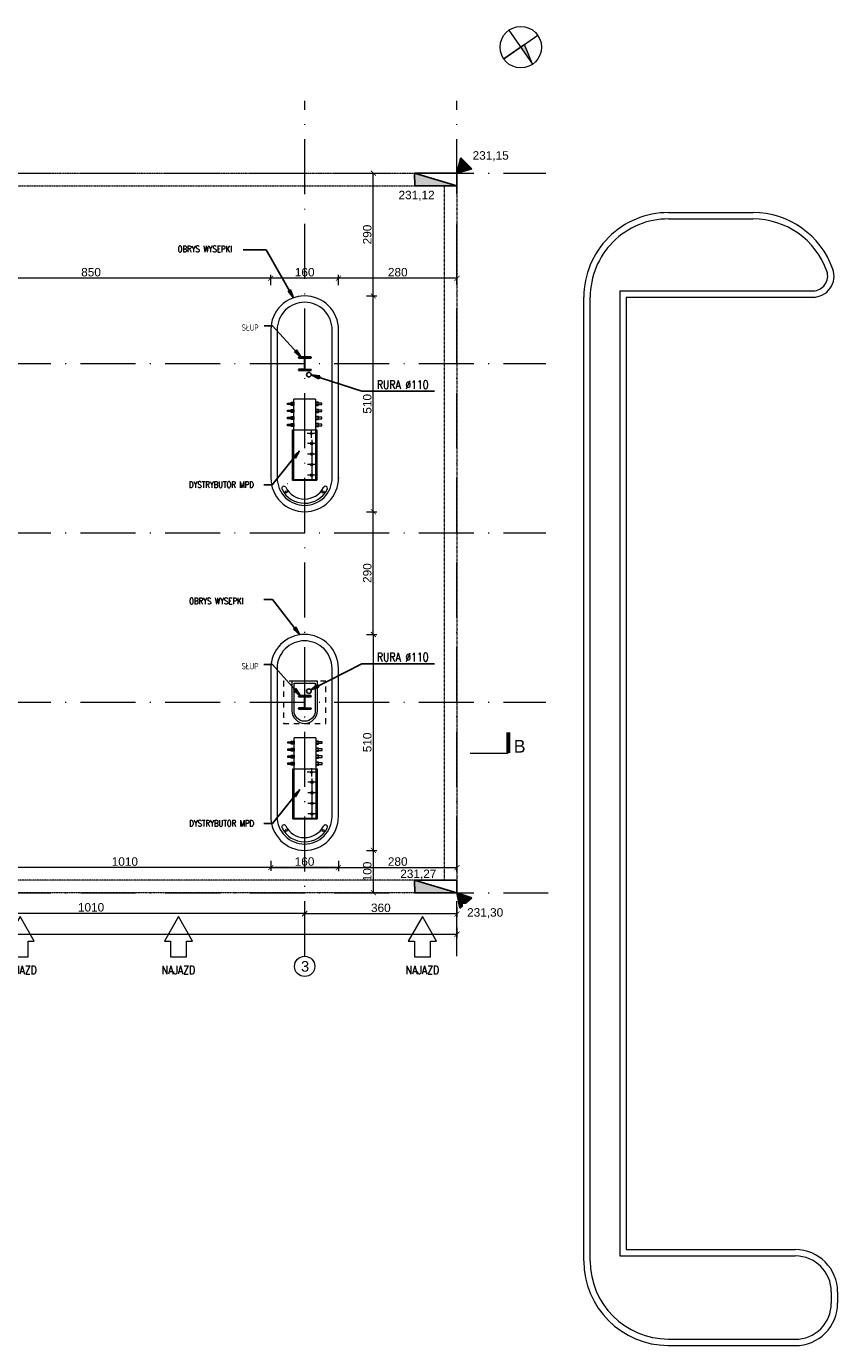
# Model space of a CAD drawing. Extents: x 256490 to 7565828, y -103950 to 5881792.
# Tile 82 of 99: x 284023 to 303200, y -42286 to -11119. Entities that reach past the tile are written whole.
import ezdxf

# ---------------------------------------------------------------- set-up
doc = ezdxf.new("R2010")
doc.units = 0
doc.header["$MEASUREMENT"] = 0
for name, pattern in [('DASHDOT', [20, 13, -3.4, 0.2, -3.4]), ('DASHED', [19.05, 12.7, -6.35]), ('GLOBAL-DASH-DOT-1', [18.5, 12, -3, 0.5, -3]), ('HIDDEN2', [6.175, 3.175, -3]), ('Przerywana', [500, 300, -200])]:
    doc.linetypes.add(name, pattern=pattern)
for name, color, linetype, lineweight in [('-AGP1_widokowe', 7, 'Continuous', 15), ('_A_LINIA KROJENIA', 51, 'GLOBAL-DASH-DOT-1', 18), ('_A_LINIA KROJENIA TEKST', 41, 'GLOBAL-DASH-DOT-1', 25), ('BK_Beton', 140, 'Continuous', 15), ('BK_Opisy', 31, 'Continuous', 20), ('CZ-GR', 14, 'Continuous', 30), ('CZ-SR', 106, 'Continuous', 13), ('linii', 7, 'Continuous', 15), ('OSIE', 7, 'Continuous', 5)]:
    doc.layers.add(name, color=color, linetype=linetype, lineweight=lineweight)
for name, color, linetype in [('100_rzut_okna', 1, 'Continuous'), ('g dystrybutory', 7, 'Continuous'), ('OSIE - OPIS', 7, 'Continuous'), ('TB_WYMIAROWANIE', 5, 'Continuous')]:
    doc.layers.add(name, color=color, linetype=linetype)
for name, color, linetype, lineweight, true_color in [('SHARY', 7, 'Continuous', 15, 0xa5a5a5), ('tlo', 7, 'Continuous', 9, 0xb2b2b2), ('wymiary', 7, 'Continuous', 5, 0x7f7f7f)]:
    doc.layers.add(name, color=color, linetype=linetype, lineweight=lineweight, true_color=true_color)
doc.layers.add('zz-odwodnienie', color=7, linetype='Continuous', true_color=0x334f61)
doc.styles.add('ARIAL', font='arial.ttf')
doc.styles.add('ROMANS', font='simplex.shx', dxfattribs={"width": 0.8, "oblique": 15})
doc.styles.add('styl1', font='simplex.shx', dxfattribs={"oblique": 5})
doc.dimstyles.new('1_100', dxfattribs={"dimscale": 10, "dimtxt": 25, "dimasz": 20, "dimexe": 10, "dimexo": 10, "dimgap": 1, "dimtad": 0, "dimdec": 0, "dimzin": 0, "dimdsep": 46, "dimtxsty": 'ROMANS', "dimblk1": 'OBLIQUE', "dimblk2": 'OBLIQUE', "dimsah": 1, "dimcen": 0, "dimdle": 10, "dimclrd": 256, "dimclre": 256, "dimclrt": 2, "dimadec": 0, "dimazin": 0, "dimtfac": 0.4, "dimtdec": 0, "dimtmove": 0, "dimatfit": 3, "dimldrblk": 'CLOSEDBLANK', "dimfxl": 1, "dimtvp": 1, "dimtolj": 1, "dimtzin": 0, "dimarcsym": 0})
doc.dimstyles.new('mosstowy 1-100', dxfattribs={"dimscale": 20, "dimtxt": 10, "dimasz": 6, "dimexe": 4, "dimexo": 4, "dimgap": 2, "dimtad": 1, "dimdec": 0, "dimlfac": 0.1, "dimtxsty": 'ARIAL', "dimblk": 'ARCHTICK', "dimcen": 4, "dimclrd": 256, "dimclre": 256, "dimclrt": 7, "dimadec": 0, "dimazin": 0, "dimtfac": 1, "dimtdec": 0, "dimtmove": 1, "dimatfit": 3, "dimfxl": 8, "dimfxlon": 1, "dimlwd": -1, "dimlwe": 9, "dimarcsym": 0})

# ---------------------------------------------------------------- blocks, each defined once
blk = doc.blocks.new('GFGFDGG')
at = {"layer": 'tlo', "ltscale": 0.1}
for p, q in [((437359, -25799, 0), (439359, -25799, 0)), ((437359, -25949, 0), (439359, -25949, 0)), ((436209, -27649, 0), (440774, -27649, 0)), ((436209, -27649, 0), (436209, -50449, 0)), ((435359, -50563, -25), (435359, -27799, 0)), ((435509, -50563, -25), (435509, -27799, 0)), ((436359, -27799, 0), (436359, -50299, 0)), ((436359, -27799, 0), (440774, -27799, 0)), ((436209, -50449, 0), (440359, -50449, 0)), ((436359, -50299, 0), (440359, -50299, 0)), ((441209, -51299, 0), (441209, -51568, 0)), ((441359, -51299, 0), (441359, -51568, 0)), ((437356, -52413, 0), (440357, -52417, 0)), ((437356, -52563, 0), (440357, -52567, 0))]:
    blk.add_line(p, q, dxfattribs=at)
for centre, radius, start, end in [((437359, -27799, 0), 2000, 89.9986, 179.9986), ((439359, -27799, -10), 2000, 19.4698, 89.9986), ((437359, -27799, 0), 1850, 89.9986, 179.9986), ((439359, -27799, -10), 1850, 19.4698, 89.9986), ((440774, -27299, -10), 500, 269.9986, 19.4698), ((440774, -27299, -10), 350, 269.9986, 19.4698), ((437359, -50563, -25), 2000, 179.9986, 269.9058), ((437359, -50563, -25), 1850, 179.9986, 269.9058), ((440359, -51567, 43), 1000, 269.9058, 359.9986), ((440359, -51567, 43), 850, 269.9058, 359.9986)]:
    blk.add_arc(centre, radius, start, end, dxfattribs=at)
at = {"layer": 'tlo', "ltscale": 0.1, "extrusion": (-4.12259e-13, -1.67647e-08, 1)}
for radius in [1000, 850]:
    blk.add_arc((440359, -51299, 0), radius, 359.9986, 89.9986, dxfattribs=at)
blk = doc.blocks.new('_ArchTick')
at = {"layer": '100_rzut_okna', "color": 0, "linetype": 'Continuous', "const_width": 0.15}
blk.add_lwpolyline([(-0.5, -0.5), (0.5, 0.5)], dxfattribs=at)
blk = doc.blocks.new('*D1598')
at = {"layer": 'Defpoints', "color": 0}
for p in [(290601, -25485), (290602, -30585), (292224, -30585)]:
    blk.add_point(p, dxfattribs=at)
at = {"layer": 'wymiary', "lineweight": 9}
for p, q in [((292064, -25485), (292304, -25485)), ((292064, -30585), (292304, -30585))]:
    blk.add_line(p, q, dxfattribs=at)
at = {"layer": 'wymiary'}
blk.add_line((292224, -25485), (292224, -30585), dxfattribs=at)
at = {"layer": 'wymiary', "xscale": 120, "yscale": 120, "zscale": 120}
for p, rotation in [((292224, -25485), 90), ((292224, -30585), 270)]:
    blk.add_blockref('_ArchTick', p, dxfattribs=dict(at, rotation=rotation))
at = {"layer": 'wymiary', "color": 7, "insert": (292082, -28035), "char_height": 200, "attachment_point": 5, "rotation": 90, "style": 'ARIAL'}
blk.add_mtext('510', dxfattribs=at)
blk = doc.blocks.new('*D1599')
at = {"layer": 'Defpoints', "color": 0}
for p in [(290602, -22585), (292224, -22585), (290601, -25485)]:
    blk.add_point(p, dxfattribs=at)
at = {"layer": 'wymiary', "lineweight": 9}
for p, q in [((292064, -22585), (292304, -22585)), ((292064, -25485), (292304, -25485))]:
    blk.add_line(p, q, dxfattribs=at)
at = {"layer": 'wymiary'}
blk.add_line((292224, -25485), (292224, -22585), dxfattribs=at)
at = {"layer": 'wymiary', "xscale": 120, "yscale": 120, "zscale": 120}
for p, rotation in [((292224, -22585), 90), ((292224, -25485), 270)]:
    blk.add_blockref('_ArchTick', p, dxfattribs=dict(at, rotation=rotation))
at = {"layer": 'wymiary', "color": 7, "insert": (292082, -24035), "char_height": 200, "attachment_point": 5, "rotation": 90, "style": 'ARIAL'}
blk.add_mtext('290', dxfattribs=at)
blk = doc.blocks.new('*D1600')
at = {"layer": 'Defpoints', "color": 0}
for p in [(290602, -17487), (292224, -17487), (290602, -22585)]:
    blk.add_point(p, dxfattribs=at)
at = {"layer": 'wymiary', "lineweight": 9}
for p, q in [((292064, -17487), (292304, -17487)), ((292064, -22585), (292304, -22585))]:
    blk.add_line(p, q, dxfattribs=at)
at = {"layer": 'wymiary'}
blk.add_line((292224, -22585), (292224, -17487), dxfattribs=at)
at = {"layer": 'wymiary', "xscale": 120, "yscale": 120, "zscale": 120}
for p, rotation in [((292224, -17487), 90), ((292224, -22585), 270)]:
    blk.add_blockref('_ArchTick', p, dxfattribs=dict(at, rotation=rotation))
at = {"layer": 'wymiary', "color": 7, "insert": (292082, -20036), "char_height": 200, "attachment_point": 5, "rotation": 90, "style": 'ARIAL'}
blk.add_mtext('510', dxfattribs=at)
blk = doc.blocks.new('*D1601')
at = {"layer": 'Defpoints', "color": 0}
for p in [(280502, -32074), (280502, -32903), (290602, -32903)]:
    blk.add_point(p, dxfattribs=at)
at = {"layer": 'wymiary', "lineweight": 9}
for p, q in [((280502, -32234), (280502, -31994)), ((290602, -32234), (290602, -31994))]:
    blk.add_line(p, q, dxfattribs=at)
at = {"layer": 'wymiary'}
blk.add_line((290602, -32074), (280502, -32074), dxfattribs=at)
at = {"layer": 'wymiary', "xscale": 120, "yscale": 120, "zscale": 120, "rotation": 180}
blk.add_blockref('_ArchTick', (280502, -32074), dxfattribs=at)
at = {"layer": 'wymiary', "xscale": 120, "yscale": 120, "zscale": 120}
blk.add_blockref('_ArchTick', (290602, -32074), dxfattribs=at)
at = {"layer": 'wymiary', "color": 7, "insert": (285552, -31932), "char_height": 200, "attachment_point": 5, "style": 'ARIAL'}
blk.add_mtext('1010', dxfattribs=at)
blk = doc.blocks.new('*D1603')
at = {"layer": 'Defpoints', "color": 0}
for p in [(294202, -31586), (290602, -32087), (290602, -32221)]:
    blk.add_point(p, dxfattribs=at)
at = {"layer": 'wymiary', "lineweight": 9}
for p, q in [((290602, -32141), (290602, -32007)), ((294202, -31927), (294202, -32167))]:
    blk.add_line(p, q, dxfattribs=at)
at = {"layer": 'wymiary'}
blk.add_line((294202, -32087), (290602, -32087), dxfattribs=at)
at = {"layer": 'wymiary', "xscale": 120, "yscale": 120, "zscale": 120, "rotation": 180}
blk.add_blockref('_ArchTick', (290602, -32087), dxfattribs=at)
at = {"layer": 'wymiary', "xscale": 120, "yscale": 120, "zscale": 120}
blk.add_blockref('_ArchTick', (294202, -32087), dxfattribs=at)
at = {"layer": 'wymiary', "color": 7, "insert": (292402, -31945), "char_height": 200, "attachment_point": 5, "style": 'ARIAL'}
blk.add_mtext('360', dxfattribs=at)
blk = doc.blocks.new('*D1606')
at = {"layer": 'Defpoints', "color": 0}
for p in [(291399, -29622), (294202, -29622), (294202, -30994)]:
    blk.add_point(p, dxfattribs=at)
at = {"layer": 'wymiary', "lineweight": 9}
for p, q in [((291399, -30834), (291399, -31074)), ((294202, -30834), (294202, -31074))]:
    blk.add_line(p, q, dxfattribs=at)
at = {"layer": 'wymiary'}
blk.add_line((291399, -30994), (294202, -30994), dxfattribs=at)
at = {"layer": 'wymiary', "xscale": 120, "yscale": 120, "zscale": 120, "rotation": 180}
blk.add_blockref('_ArchTick', (291399, -30994), dxfattribs=at)
at = {"layer": 'wymiary', "xscale": 120, "yscale": 120, "zscale": 120}
blk.add_blockref('_ArchTick', (294202, -30994), dxfattribs=at)
at = {"layer": 'wymiary', "color": 7, "insert": (292801, -30852), "char_height": 200, "attachment_point": 5, "style": 'ARIAL'}
blk.add_mtext('280', dxfattribs=at)
blk = doc.blocks.new('*D1607')
at = {"layer": 'Defpoints', "color": 0}
for p in [(290602, -30585), (290602, -31586), (292224, -31586)]:
    blk.add_point(p, dxfattribs=at)
at = {"layer": 'wymiary', "lineweight": 9}
for p, q in [((292064, -30585), (292304, -30585)), ((292064, -31586), (292304, -31586))]:
    blk.add_line(p, q, dxfattribs=at)
at = {"layer": 'wymiary'}
blk.add_line((292224, -30585), (292224, -31586), dxfattribs=at)
at = {"layer": 'wymiary', "xscale": 120, "yscale": 120, "zscale": 120}
for p, rotation in [((292224, -30585), 90), ((292224, -31586), 270)]:
    blk.add_blockref('_ArchTick', p, dxfattribs=dict(at, rotation=rotation))
at = {"layer": 'wymiary', "color": 7, "insert": (292082, -31085), "char_height": 200, "attachment_point": 5, "rotation": 90, "style": 'ARIAL'}
blk.add_mtext('100', dxfattribs=at)
blk = doc.blocks.new('*D1608')
at = {"layer": 'Defpoints', "color": 0}
for p in [(290602, -14586), (292224, -14586), (290602, -17486)]:
    blk.add_point(p, dxfattribs=at)
at = {"layer": 'wymiary', "lineweight": 9}
for p, q in [((292064, -14586), (292304, -14586)), ((292064, -17486), (292304, -17486))]:
    blk.add_line(p, q, dxfattribs=at)
at = {"layer": 'wymiary'}
blk.add_line((292224, -17486), (292224, -14586), dxfattribs=at)
at = {"layer": 'wymiary', "xscale": 120, "yscale": 120, "zscale": 120}
for p, rotation in [((292224, -14586), 90), ((292224, -17486), 270)]:
    blk.add_blockref('_ArchTick', p, dxfattribs=dict(at, rotation=rotation))
at = {"layer": 'wymiary', "color": 7, "insert": (292082, -16036), "char_height": 200, "attachment_point": 5, "rotation": 90, "style": 'ARIAL'}
blk.add_mtext('290', dxfattribs=at)
blk = doc.blocks.new('*D1617')
at = {"layer": 'Defpoints', "color": 0}
for p in [(266802, -31586), (294202, -31586), (294202, -32567)]:
    blk.add_point(p, dxfattribs=at)
at = {"layer": 'wymiary', "lineweight": 9}
for p, q in [((266802, -32407), (266802, -32647)), ((294202, -32407), (294202, -32647))]:
    blk.add_line(p, q, dxfattribs=at)
at = {"layer": 'wymiary'}
blk.add_line((266802, -32567), (294202, -32567), dxfattribs=at)
at = {"layer": 'wymiary', "xscale": 120, "yscale": 120, "zscale": 120, "rotation": 180}
blk.add_blockref('_ArchTick', (266802, -32567), dxfattribs=at)
at = {"layer": 'wymiary', "xscale": 120, "yscale": 120, "zscale": 120}
blk.add_blockref('_ArchTick', (294202, -32567), dxfattribs=at)
at = {"layer": 'wymiary', "color": 7, "insert": (280502, -32425), "char_height": 200, "attachment_point": 5, "style": 'ARIAL'}
blk.add_mtext('2740', dxfattribs=at)
blk = doc.blocks.new('*D1618')
at = {"layer": 'Defpoints', "color": 0}
for p in [(291402, -17069), (291402, -18286), (294202, -18283)]:
    blk.add_point(p, dxfattribs=at)
at = {"layer": 'wymiary', "lineweight": 9}
for p, q in [((291402, -17229), (291402, -16989)), ((294202, -17229), (294202, -16989))]:
    blk.add_line(p, q, dxfattribs=at)
at = {"layer": 'wymiary'}
blk.add_line((294202, -17069), (291402, -17069), dxfattribs=at)
at = {"layer": 'wymiary', "xscale": 120, "yscale": 120, "zscale": 120, "rotation": 180}
blk.add_blockref('_ArchTick', (291402, -17069), dxfattribs=at)
at = {"layer": 'wymiary', "xscale": 120, "yscale": 120, "zscale": 120}
blk.add_blockref('_ArchTick', (294202, -17069), dxfattribs=at)
at = {"layer": 'wymiary', "color": 7, "insert": (292802, -16927), "char_height": 200, "attachment_point": 5, "style": 'ARIAL'}
blk.add_mtext('280', dxfattribs=at)
blk = doc.blocks.new('*D1619')
at = {"layer": 'Defpoints', "color": 0}
for p in [(289802, -17069), (289802, -18286), (291402, -18286)]:
    blk.add_point(p, dxfattribs=at)
at = {"layer": 'wymiary', "lineweight": 9}
for p, q in [((289802, -17229), (289802, -16989)), ((291402, -17229), (291402, -16989))]:
    blk.add_line(p, q, dxfattribs=at)
at = {"layer": 'wymiary'}
blk.add_line((291402, -17069), (289802, -17069), dxfattribs=at)
at = {"layer": 'wymiary', "xscale": 120, "yscale": 120, "zscale": 120, "rotation": 180}
blk.add_blockref('_ArchTick', (289802, -17069), dxfattribs=at)
at = {"layer": 'wymiary', "xscale": 120, "yscale": 120, "zscale": 120}
blk.add_blockref('_ArchTick', (291402, -17069), dxfattribs=at)
at = {"layer": 'wymiary', "color": 7, "insert": (290602, -16927), "char_height": 200, "attachment_point": 5, "style": 'ARIAL'}
blk.add_mtext('160', dxfattribs=at)
blk = doc.blocks.new('*D1620')
at = {"layer": 'Defpoints', "color": 0}
for p in [(281302, -17069), (281302, -18286), (289802, -18364)]:
    blk.add_point(p, dxfattribs=at)
at = {"layer": 'wymiary', "lineweight": 9}
for p, q in [((281302, -17229), (281302, -16989)), ((289802, -17229), (289802, -16989))]:
    blk.add_line(p, q, dxfattribs=at)
at = {"layer": 'wymiary'}
blk.add_line((289802, -17069), (281302, -17069), dxfattribs=at)
at = {"layer": 'wymiary', "xscale": 120, "yscale": 120, "zscale": 120, "rotation": 180}
blk.add_blockref('_ArchTick', (281302, -17069), dxfattribs=at)
at = {"layer": 'wymiary', "xscale": 120, "yscale": 120, "zscale": 120}
blk.add_blockref('_ArchTick', (289802, -17069), dxfattribs=at)
at = {"layer": 'wymiary', "color": 7, "insert": (285552, -16927), "char_height": 200, "attachment_point": 5, "style": 'ARIAL'}
blk.add_mtext('850', dxfattribs=at)
blk = doc.blocks.new('dys')
at = {"layer": 'g dystrybutory', "color": 0, "lineweight": 9, "ltscale": 2}
for p, q in [((4219645, 944803, 0), (4220115, 945011, 0)), ((4220115, 945011, 0), (4220886, 943272, 0)), ((4220415, 943064, 0), (4219645, 944803, 0)), ((4219687, 944707, 0), (4219861, 944784, 0)), ((4220111, 943977, 0), (4219729, 944840, 0)), ((4220415, 943064, 0), (4220886, 943272, 0))]:
    blk.add_line(p, q, dxfattribs=at)
at = {"layer": 'g dystrybutory', "color": 0, "linetype": 'Przerywana', "lineweight": 9, "ltscale": 2}
for p, q in [((4219788, 944478, 0), (4219962, 944555, 0)), ((4219890, 944250, 0), (4220063, 944327, 0)), ((4219991, 944021, 0), (4220164, 944098, 0)), ((4220621, 943951, 0), (4220090, 943716, 0)), ((4220097, 943812, 0), (4220271, 943889, 0)), ((4220591, 943938, 0), (4220120, 943729, 0)), ((4220220, 943764, 0), (4220143, 943938, 0))]:
    blk.add_line(p, q, dxfattribs=at)
at = {"layer": 'g dystrybutory', "color": 0, "lineweight": 9, "ltscale": 2, "elevation": 0}
for points in [[(4220090, 943716), (4219610, 944800), (4220141, 945034), (4220621, 943951)], [(4220646, 943814), (4220632, 943846), (4220768, 943907), (4220782, 943875)], [(4220713, 943662), (4220699, 943694), (4220835, 943754), (4220850, 943722)], [(4220175, 943606), (4220161, 943638), (4220024, 943577), (4220038, 943545)], [(4220242, 943453), (4220228, 943485), (4220092, 943425), (4220106, 943393)], [(4220183, 943588), (4220153, 943655), (4220093, 943629), (4220123, 943562)], [(4220250, 943436), (4220220, 943503), (4220161, 943476), (4220190, 943410)], [(4220721, 943645), (4220691, 943711), (4220751, 943738), (4220780, 943671)], [(4220788, 943492), (4220759, 943559), (4220818, 943586), (4220848, 943519)], [(4220781, 943510), (4220766, 943542), (4220903, 943602), (4220917, 943570)], [(4220848, 943358), (4220834, 943389), (4220970, 943450), (4220984, 943418)], [(4220310, 943301), (4220295, 943333), (4220159, 943273), (4220173, 943241)], [(4220377, 943149), (4220363, 943181), (4220226, 943120), (4220241, 943088)], [(4220317, 943284), (4220288, 943351), (4220228, 943324), (4220258, 943257)], [(4220385, 943132), (4220355, 943198), (4220296, 943172), (4220325, 943105)], [(4220856, 943340), (4220826, 943407), (4220886, 943433), (4220915, 943366)]]:
    blk.add_lwpolyline(points, close=True, dxfattribs=at)
blk.add_lwpolyline([(4220621, 943951), (4220141, 945034), (4219610, 944800), (4220090, 943716)], dxfattribs=at)
at = {"layer": 'g dystrybutory', "color": 0, "linetype": 'Przerywana', "lineweight": 9, "ltscale": 2, "elevation": 0}
blk.add_lwpolyline([(4220653, 943797), (4220624, 943864), (4220683, 943890), (4220713, 943823)], close=True, dxfattribs=at)
at = {"layer": 'g dystrybutory', "color": 0, "lineweight": 9, "ltscale": 2}
for centre, radius in [((4219772, 944744, 0), 30), ((4219873, 944516, 0), 30), ((4219974, 944287, 0), 30), ((4220075, 944059, 0), 30), ((4220182, 943849, 0), 21)]:
    blk.add_circle(centre, radius, dxfattribs=at)
at = {"layer": 'g dystrybutory', "color": 0, "lineweight": 9, "extrusion": (-4.68905e-07, 1.03899e-06, 1)}
blk.add_arc((4219915, 944760, -1), 500, 52.5735, 52.6208, dxfattribs=at)
blk = doc.blocks.new('fgdfgdg')
at = {"layer": 'linii', "color": 0, "linetype": 'Continuous'}
for centre in [(7387285.627, 5664768.655), (7387286.352, 5664768.173)]:
    blk.add_circle(centre, 0.025, dxfattribs=at)
for centre, radius, start, end in [((7387286.174, 5664768.691), 0.6, 173.0946, 299.0991), ((7387285.627, 5664768.754), 0.0502, 359.6409, 169.8157), ((7387286.174, 5664768.691), 0.5, 172.7678, 298.7723), ((7387286.444, 5664768.212), 0.0502, 295.8202, 125.6453)]:
    blk.add_arc(centre, radius, start, end, dxfattribs=at)
blk = doc.blocks.new('*D1625')
at = {"layer": 'Defpoints', "color": 0}
for p in [(290602, -17487), (292224, -17487), (290602, -22585)]:
    blk.add_point(p, dxfattribs=at)
at = {"layer": 'wymiary', "lineweight": 9}
for p, q in [((292064, -17487), (292304, -17487)), ((292064, -22585), (292304, -22585))]:
    blk.add_line(p, q, dxfattribs=at)
at = {"layer": 'wymiary'}
blk.add_line((292224, -22585), (292224, -17487), dxfattribs=at)
at = {"layer": 'wymiary', "xscale": 120, "yscale": 120, "zscale": 120}
for p, rotation in [((292224, -17487), 90), ((292224, -22585), 270)]:
    blk.add_blockref('_ArchTick', p, dxfattribs=dict(at, rotation=rotation))
at = {"layer": 'wymiary', "color": 7, "insert": (292082, -20036), "char_height": 200, "attachment_point": 5, "rotation": 90, "style": 'ARIAL'}
blk.add_mtext('510', dxfattribs=at)
blk = doc.blocks.new('*D1626')
at = {"layer": 'Defpoints', "color": 0}
for p in [(289802, -17069), (289802, -18286), (291402, -18286)]:
    blk.add_point(p, dxfattribs=at)
at = {"layer": 'wymiary', "lineweight": 9}
for p, q in [((289802, -17229), (289802, -16989)), ((291402, -17229), (291402, -16989))]:
    blk.add_line(p, q, dxfattribs=at)
at = {"layer": 'wymiary'}
blk.add_line((291402, -17069), (289802, -17069), dxfattribs=at)
at = {"layer": 'wymiary', "xscale": 120, "yscale": 120, "zscale": 120, "rotation": 180}
blk.add_blockref('_ArchTick', (289802, -17069), dxfattribs=at)
at = {"layer": 'wymiary', "xscale": 120, "yscale": 120, "zscale": 120}
blk.add_blockref('_ArchTick', (291402, -17069), dxfattribs=at)
at = {"layer": 'wymiary', "color": 7, "insert": (290602, -16927), "char_height": 200, "attachment_point": 5, "style": 'ARIAL'}
blk.add_mtext('160', dxfattribs=at)
blk = doc.blocks.new('_ClosedBlank')
at = {"layer": 'TB_WYMIAROWANIE', "color": 0, "lineweight": -2}
for p, q in [((-1, 0.17), (0, 0)), ((-1, 0.17), (-1, -0.17)), ((0, 0), (-1, -0.17))]:
    blk.add_line(p, q, dxfattribs=at)
blk = doc.blocks.new('_Oblique')
at = {"color": 0, "lineweight": -2}
blk.add_line((-0.5, -0.5), (0.5, 0.5), dxfattribs=at)
blk = doc.blocks.new('*D1631')
at = {"layer": 'Defpoints', "color": 0}
for p in [(291399, -28308), (289799, -28403), (291399, -30993)]:
    blk.add_point(p, dxfattribs=at)
at = {"layer": 'linii', "lineweight": 9}
for p, q in [((289799, -30833), (289799, -31073)), ((291399, -30833), (291399, -31073))]:
    blk.add_line(p, q, dxfattribs=at)
at = {"layer": 'linii'}
blk.add_line((289799, -30993), (291399, -30993), dxfattribs=at)
at = {"layer": 'linii', "xscale": 120, "yscale": 120, "zscale": 120, "rotation": 180}
blk.add_blockref('_ArchTick', (289799, -30993), dxfattribs=at)
at = {"layer": 'linii', "xscale": 120, "yscale": 120, "zscale": 120}
blk.add_blockref('_ArchTick', (291399, -30993), dxfattribs=at)
at = {"layer": 'linii', "color": 7, "insert": (290599, -30851), "char_height": 200, "attachment_point": 5, "style": 'ARIAL'}
blk.add_mtext('160', dxfattribs=at)
blk = doc.blocks.new('*D1632')
at = {"layer": 'Defpoints', "color": 0}
for p in [(281302, -27811), (291399, -28308), (281302, -30993)]:
    blk.add_point(p, dxfattribs=at)
at = {"layer": 'linii', "lineweight": 9}
for p, q in [((281302, -30833), (281302, -31073)), ((291399, -30833), (291399, -31073))]:
    blk.add_line(p, q, dxfattribs=at)
at = {"layer": 'linii'}
blk.add_line((291399, -30993), (281302, -30993), dxfattribs=at)
at = {"layer": 'linii', "xscale": 120, "yscale": 120, "zscale": 120, "rotation": 180}
blk.add_blockref('_ArchTick', (281302, -30993), dxfattribs=at)
at = {"layer": 'linii', "xscale": 120, "yscale": 120, "zscale": 120}
blk.add_blockref('_ArchTick', (291399, -30993), dxfattribs=at)
at = {"layer": 'linii', "color": 7, "insert": (286351, -30851), "char_height": 200, "attachment_point": 5, "style": 'ARIAL'}
blk.add_mtext('1010', dxfattribs=at)
blk = doc.blocks.new('FDSFSDFF')
at = {"layer": 'OSIE', "linetype": 'DASHDOT', "ltscale": 100}
for p, q in [((266802, -83482), (266802, -63277)), ((270402, -83482), (270402, -63277)), ((275452, -83482), (275452, -63277)), ((280502, -83482), (280502, -63277)), ((290602, -83482), (290602, -63277)), ((294202, -83482), (294202, -63277)), ((265302, -64982), (296302, -64982)), ((265302, -69482), (296302, -69482)), ((265302, -73482), (296302, -73482)), ((265302, -77482), (296302, -77482)), ((265302, -81982), (296356, -81982))]:
    blk.add_line(p, q, dxfattribs=at)
at = {"layer": 'OSIE'}
for centre, radius in [((265054, -69482), 248), ((265054, -69482), 248), ((265054, -77482), 248), ((270402, -83722), 240), ((280502, -83722), 240), ((290602, -83722), 240)]:
    blk.add_circle(centre, radius, dxfattribs=at)
at = {"layer": 'OSIE - OPIS', "style": 'ARIAL'}
for s, p in [('A', (264954, -69607)), ('B', (264954, -77607)), ('1', (270314, -83847)), ('2', (280415, -83847)), ('3', (290515, -83847))]:
    blk.add_text(s, height=250, dxfattribs=at).set_placement(p)
blk = doc.blocks.new('GFGDGDFG')
at = {"layer": '_A_LINIA KROJENIA', "color": 1, "linetype": 'Continuous'}
for p, q in [((38785, -13690), (38785, -12790)), ((23169, -27585), (22269, -27585)), ((51598, -27585), (52498, -27585)), ((38785, -31463), (38785, -32363))]:
    blk.add_line(p, q, dxfattribs=at)
at = {"layer": '_A_LINIA KROJENIA', "color": 1, "linetype": 'Continuous', "const_width": 93.9}
for points in [[(38785, -12790), (38294, -12790)], [(22269, -27585), (22269, -27095)], [(52498, -27585), (52498, -27095)], [(38785, -32363), (38294, -32363)]]:
    blk.add_lwpolyline(points, dxfattribs=at)
at = {"layer": '_A_LINIA KROJENIA TEKST', "color": 1, "style": 'ARIAL'}
for s, p in [('A', (38547, -12669)), ('B', (21899, -27575)), ('B', (52626, -27575)), ('A', (38547, -32816))]:
    blk.add_text(s, height=300, dxfattribs=at).set_placement(p)
blk = doc.blocks.new('dfgdfsfsd')
at = {"layer": 'SHARY'}
for points in [[(267613, -33442), (267759, -33442), (267759, -33817), (268134, -33817), (268134, -33442), (268281, -33442), (267947, -32863)], [(273257, -33442), (273404, -33442), (273404, -33817), (273779, -33817), (273779, -33442), (273925, -33442), (273591, -32863)], [(277151, -33442), (277297, -33442), (277297, -33817), (277672, -33817), (277672, -33442), (277819, -33442), (277485, -32863)], [(283540, -33442), (283687, -33442), (283687, -33817), (284062, -33817), (284062, -33442), (284208, -33442), (283874, -32863)], [(287285, -33442), (287431, -33442), (287431, -33817), (287806, -33817), (287806, -33442), (287953, -33442), (287619, -32863)], [(293052, -33442), (293198, -33442), (293198, -33817), (293573, -33817), (293573, -33442), (293720, -33442), (293386, -32863)]]:
    blk.add_lwpolyline(points, close=True, dxfattribs=at)
at = {"layer": 'SHARY', "style": 'styl1', "width": 0.8}
for p in [(267552, -34226), (273197, -34226), (277090, -34226), (283480, -34226), (287224, -34226), (292991, -34226)]:
    blk.add_text('NAJAZD', height=200, dxfattribs=at).set_placement(p)
blk = doc.blocks.new('Part-132314455-1394 - 1325')
at = {"layer": 'CZ-GR', "linetype": 'Continuous'}
for p, q in [((72.5964, -237.3824), (69.5964, -237.3824)), ((69.5964, -237.3824), (69.5964, -237.5374)), ((69.5964, -237.5374), (71.0514, -237.5374)), ((71.0514, -237.5374), (71.0514, -240.3274)), ((71.1414, -240.3274), (71.1414, -237.5374)), ((71.1414, -237.5374), (72.5964, -237.5374)), ((72.5964, -237.5374), (72.5964, -237.3824)), ((71.0514, -240.3274), (69.5964, -240.3274)), ((69.5964, -240.3274), (69.5964, -240.4824)), ((69.5964, -240.4824), (72.5964, -240.4824)), ((71.1414, -240.3274), (72.5964, -240.3274)), ((72.5964, -240.4824), (72.5964, -240.3274))]:
    blk.add_line(p, q, dxfattribs=at)
blk = doc.blocks.new('fgdfsgfgsg')
at = {"layer": 'linii', "linetype": 'Continuous'}
for p, q in [((41509, -25241), (40909, -25241)), ((40909, -25241), (40909, -25941)), ((41509, -25941), (41509, -25241))]:
    blk.add_line(p, q, dxfattribs=at)
at = {"layer": 'linii', "linetype": 'HIDDEN2', "ltscale": 40}
blk.add_lwpolyline([(41709, -25241), (40709, -25241), (40709, -26241), (41709, -26241)], close=True, dxfattribs=at)
at = {"layer": 'linii', "flags": 128}
blk.add_lwpolyline([(40959, -25291), (41459, -25291), (41459, -25941, -1), (40959, -25941)], format="xyb", close=True, dxfattribs=at)
at = {"layer": 'linii', "linetype": 'Continuous'}
blk.add_arc((41209, -25941), 300, 180, 360, dxfattribs=at)
blk = doc.blocks.new('d_rzędna')
at = {"layer": 'zz-odwodnienie'}
blk.add_hatch(color=0, dxfattribs=at).paths.add_polyline_path([(0, 0), (0.369, 0.639), (-0.369, 0.639)])
at = {"layer": 'zz-odwodnienie', "color": 0}
for p, q in [((-0.369, 0.639), (0, 0)), ((0.369, 0.639), (-0.369, 0.639)), ((-0.369, 0.639), (0, 0)), ((0.369, 0.639), (-0.369, 0.639)), ((0, 0), (0.369, 0.639)), ((0, 0), (0.369, 0.639))]:
    blk.add_line(p, q, dxfattribs=at)
blk = doc.blocks.new('d_wpust')
at = {"layer": 'zz-odwodnienie'}
blk.add_hatch(color=0, dxfattribs=at).paths.add_polyline_path([(-0.5, 0.6), (0.5, 0), (-0.5, 0)])
at = {"layer": 'zz-odwodnienie', "color": 0}
for p, q in [((-0.5, 0.6), (0.5, 0)), ((-0.5, 0), (-0.5, 0.6)), ((-0.5, 0.6), (0.5, 0.6)), ((0.5, 0.6), (0.5, 0)), ((0.5, 0), (-0.5, 0))]:
    blk.add_line(p, q, dxfattribs=at)
blk.add_lwpolyline([(-0.5, 0.6), (-0.5, 0), (0.5, 0)], close=True, dxfattribs=at)
blk = doc.blocks.new('GFHGHGFHGFHGF')
at = {"layer": 'zz-odwodnienie'}
for p, xscale, yscale, zscale, rotation in [((209367, -26433, 0), 499.9999999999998, 499.9999999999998, 499.9999999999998, 37.18013530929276), ((217975, -26064, 0), 500.0000000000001, 500.0000000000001, 500.0000000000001, 140.9201335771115), ((236667, -26428, 0), 499.9999999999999, 499.9999999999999, 499.9999999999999, 316.0029263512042), ((209325, -34564, 0), 500.0000000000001, 500.0000000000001, 500.0000000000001, 140.9201335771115), ((209267, -43433, 0), 500.0000000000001, 500.0000000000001, 500.0000000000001, 140.9201335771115), ((236667, -43433, 0), 499.9999999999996, 499.9999999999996, 499.9999999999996, 221.1117358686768), ((222967, -43428, 0), 499.9999999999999, 499.9999999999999, 499.9999999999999, 179.9922322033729)]:
    blk.add_blockref('d_rzędna', p, dxfattribs=dict(at, xscale=xscale, yscale=yscale, zscale=zscale, rotation=rotation))
at = {"layer": 'zz-odwodnienie', "linetype": 'Continuous', "xscale": 999.9999999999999, "yscale": 499.9999999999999, "zscale": 999.9999999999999, "rotation": 0.05661014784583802}
for p in [(218417, -26728, 0), (236167, -26729, 0), (209767, -35228, 0), (209767, -43433, 0), (236167, -43433, 0)]:
    blk.add_blockref('d_wpust', p, dxfattribs=at)
at = {"layer": 'zz-odwodnienie', "lineweight": 13, "insert": (207954, -25859, 0), "char_height": 200, "width": 876.77, "attachment_point": 1, "style": 'ARIAL', "bg_fill": 2}
blk.add_mtext('231,00', dxfattribs=at)
at = {"layer": 'zz-odwodnienie', "lineweight": 13, "insert": (235326, -42882, 0), "char_height": 200, "width": 876.77, "attachment_point": 1, "style": 'ARIAL'}
blk.add_mtext('231,27', dxfattribs=at)
at = {"layer": 'zz-odwodnienie', "lineweight": 13, "char_height": 200, "width": 876.77, "attachment_point": 1, "style": 'ARIAL', "bg_fill": 2}
for s, insert in [('231,05', (216935, -25783, 0)), ('231,02', (218298, -26178, 0)), ('231,15', (237036, -25910, 0)), ('231,12', (235285, -26845, 0)), ('231,07', (208285, -34283, 0)), ('231,04', (209648, -34678, 0)), ('231,12', (209648, -42884, 0)), ('231,23', (223269, -43522, 0)), ('231,15', (208113, -43794, 0)), ('231,30', (236906, -43794, 0))]:
    blk.add_mtext(s, dxfattribs=dict(at, insert=insert))

msp = doc.modelspace()

# ---------------------------------------------------------------- hatches: boundary and pattern name
at = {"layer": 'linii', "true_color": 0xb2b2b2}
msp.add_hatch(color=253, dxfattribs=at).paths.add_polyline_path([(295708.7, -11610.4), (295988.3, -12013.1), (295801, -11546.3)])

# ---------------------------------------------------------------- linework, layer by layer
at = {"layer": '-AGP1_widokowe', "ltscale": 2}
msp.add_line((291401.5, -21786.4), (291401.5, -21799.7), dxfattribs=at)
at = {"layer": '-AGP1_widokowe', "linetype": 'DASHED', "ltscale": 0.01}
msp.add_lwpolyline([(294202, -14586), (294202, -31586), (266802, -31586), (266802, -23086), (275452, -23086), (275452, -14586), (294202, -14586)], dxfattribs=at)
msp.add_lwpolyline([(293902, -14886), (293902, -31286), (267102, -31286), (267102, -23386), (275752, -23386), (275752, -14886)], close=True, dxfattribs=at)
at = {"layer": '-AGP1_widokowe', "ltscale": 2}
for points in [[(289802, -18286), (289802, -21786, 0.4142136), (290602, -22586), (290602, -22586, 0.4142136), (291402, -21786), (291402, -18286, 0.4142136), (290602, -17486), (290602, -17486, 0.4142136)], [(289952, -18286), (289952, -21786, 0.4142136), (290602, -22436, 0.4142136), (291252, -21786), (291252, -18286, 0.4142136), (290602, -17636, 0.4142136)]]:
    msp.add_lwpolyline(points, format="xyb", close=True, dxfattribs=at)
at = {"layer": '-AGP1_widokowe', "ltscale": 2, "elevation": 0}
for points in [[(289799.3, -26285.3), (289799.3, -29785.3, 0.4142136), (290599.3, -30585.3), (290599.3, -30585.3, 0.4142136), (291399.3, -29785.3), (291399.3, -26285.3, 0.4142136), (290599.3, -25485.3), (290599.3, -25485.3, 0.4142136)], [(289949.3, -26285.3), (289949.3, -29785.3, 0.4142136), (290599.3, -30435.3, 0.4142136), (291249.3, -29785.3), (291249.3, -26285.3, 0.4142136), (290599.3, -25635.3, 0.4142136)]]:
    msp.add_lwpolyline(points, format="xyb", close=True, dxfattribs=at)
at = {"layer": 'CZ-SR', "color": 7, "lineweight": 25}
for centre in [(290702.3, -19347.1), (290702.3, -26824.9)]:
    msp.add_circle(centre, 55, dxfattribs=at)
at = {"layer": 'linii', "color": 253, "true_color": 0xb2b2b2}
for points in [[(295429, -11207.7), (295988.3, -12013.1), (295801, -11546.3), (295308.1, -11888.6)], [(295308.1, -11888.6), (296113.5, -11329.3)]]:
    msp.add_lwpolyline(points, dxfattribs=at)
msp.add_circle((295710.8, -11608.9), 490.3, dxfattribs=at)

# ---------------------------------------------------------------- block references
at = {"xscale": 100, "yscale": 100, "zscale": 100}
for p in [(283492.4, 4807.2), (283492.4, -3192.8, 0)]:
    msp.add_blockref('Part-132314455-1394 - 1325', p, dxfattribs=at)
at = {"layer": 'BK_Beton'}
msp.add_blockref('fgdfsgfgsg', (249392.6, -1344.6), dxfattribs=at)
at = {"layer": 'linii'}
for name, p in [('GFGFDGG', (-138158.7, 10281.4, 0)), ('FDSFSDFF', (0, 50395.6)), ('GFGDGDFG', (242917.5, -701.3)), ('dfgdfsfsd', (0, 713.8))]:
    msp.add_blockref(name, p, dxfattribs=at)
at = {"layer": 'linii', "rotation": 156.1339450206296}
for p in [(4531966.4, -865079.4, -0.2), (4531972.8, -873081.3, -0.2)]:
    msp.add_blockref('dys', p, dxfattribs=at)
at = {"layer": 'linii', "color": 0, "linetype": 'Continuous', "lineweight": 18, "xscale": 1000, "yscale": 1000, "zscale": 1000, "rotation": 33.60389962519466}
for p in [(-3017302461.7, -8806595093.3), (-3017302461.7, -8806603093.2, 0)]:
    msp.add_blockref('fgdfgdg', p, dxfattribs=at)

# ---------------------------------------------------------------- texts
at = {"layer": 'BK_Opisy', "width": 0.8}
for s, height, style, p in [('OBRYS WYSEPKI', 150, 'styl1', (287601.2, -16453.5)), ('SŁUP', 150, 'styl1', (289113, -18309.7, 0)), ('RURA %%c110', 200, 'ROMANS', (292309.5, -19683.9)), ('DYSTRYBUTOR MPD ', 150, 'styl1', (287865.5, -22021.4, 0)), ('OBRYS WYSEPKI', 150, 'styl1', (287871.9, -24771.4, 0)), ('SŁUP', 150, 'styl1', (289110.3, -26309.7, 0)), ('RURA %%c110', 200, 'ROMANS', (292309.5, -26120.6)), ('DYSTRYBUTOR MPD ', 150, 'styl1', (287871.9, -30023.4, 0))]:
    msp.add_text(s, height=height, dxfattribs=dict(at, style=style)).set_placement(p)

# ---------------------------------------------------------------- dimensions: what is measured, and where the dimension line sits
at = {"layer": 'linii'}
for base, p1, p2, picture, middle in [((281302.1, -30993.3), (291399.3, -28307.9, 0), (281302.1, -27810.8, 0), '*D1632', (286350.7, -30851.2)), ((291399.3, -30993.3, 0), (289799.3, -28402.7, 0), (291399.3, -28307.9, 0), '*D1631', (290599.3, -30851.2, 0))]:
    dim = msp.add_linear_dim(base=base, p1=p1, p2=p2, dimstyle='mosstowy 1-100', dxfattribs=at)
    dim.commit()
    dim.dimension.update_dxf_attribs({"geometry": picture, "text_midpoint": middle})
at = {"layer": 'wymiary'}
for base, p1, p2, picture, middle in [((292224, -14586), (290602, -17486), (290602, -14586), '*D1608', (292081.9, -16036)), ((292224, -17486.7), (290602, -22584.7), (290602, -17486.7), '*D1600', (292081.9, -20035.7)), ((292224, -17486.7), (290602, -22584.7), (290602, -17486.7), '*D1625', (292081.9, -20035.7)), ((292224, -22584.7), (290601.2, -25485.3), (290602, -22584.7), '*D1599', (292081.9, -24035)), ((292224, -30584.7), (290601.2, -25485.3, 0), (290602.2, -30584.7), '*D1598', (292081.9, -28035)), ((292224, -31586), (290602.2, -30584.7), (290602.2, -31586), '*D1607', (292081.9, -31085.4))]:
    dim = msp.add_linear_dim(base=base, p1=p1, p2=p2, angle=90, dimstyle='mosstowy 1-100', override={"dimblk": 'ArchTick'}, dxfattribs=at)
    dim.commit()
    dim.dimension.update_dxf_attribs({"geometry": picture, "text_midpoint": middle})
for base, p1, p2, picture, middle in [((281302, -17069.1), (289802, -18364.2), (281302, -18286), '*D1620', (285552, -16926.9)), ((289802, -17069.1), (291402, -18286), (289802, -18286), '*D1619', (290602, -16926.9)), ((289802, -17069.1), (291402, -18286), (289802, -18286), '*D1626', (290602, -16926.9)), ((291402, -17069.1), (294202, -18282.7), (291402, -18286), '*D1618', (292802, -16926.9)), ((294201.8, -30994.1), (291399.3, -29621.6), (294201.8, -29622.4), '*D1606', (292800.6, -30851.9)), ((294202, -32567.1), (266802, -31586), (294202, -31586), '*D1617', (280502, -32424.9)), ((290602, -32087.1), (294202, -31586), (290602, -32220.7), '*D1603', (292402, -31944.9)), ((280502, -32073.9), (290602, -32902.5), (280502, -32902.5), '*D1601', (285552, -31931.8))]:
    dim = msp.add_linear_dim(base=base, p1=p1, p2=p2, dimstyle='mosstowy 1-100', override={"dimblk": 'ArchTick'}, dxfattribs=at)
    dim.commit()
    dim.dimension.update_dxf_attribs({"geometry": picture, "text_midpoint": middle})

# ---------------------------------------------------------------- leaders
at = {"layer": 'TB_WYMIAROWANIE', "lineweight": 5}
for points in [[(290337.2, -17530.4), (289688.8, -16393.9), (289148.4, -16393.9)], [(290519.6, -18931, 0), (289842.1, -18196.8, 0), (289642, -18196.8, 0)], [(290757.3, -19347.1), (291949.7, -19738.3), (293670.3, -19738.3)], [(290481.4, -21145.3, 0), (289833, -21948.4, 0), (289632.9, -21948.4, 0)], [(290487.9, -25493.8, 0), (289839.4, -24658.5, 0), (289639.3, -24658.5, 0)], [(290744.3, -26789.4), (291949.7, -26175), (293670.3, -26175)], [(290499.9, -26931, 0), (289839.4, -26196.8, 0), (289639.3, -26196.8, 0)], [(290487.9, -29147.3, 0), (289839.4, -29950.4, 0), (289639.3, -29950.4, 0)]]:
    msp.add_leader(points, dimstyle='1_100', override={"dimgap": 1, "dimtad": 0}, dxfattribs=at)

# ---------------------------------------------------------------- next in the draw order: block references
at = {"layer": 'linii'}
msp.add_blockref('GFHGHGFHGFHGF', (57535.2, 11842.4, 0), dxfattribs=at)

doc.saveas('drawing.dxf')
